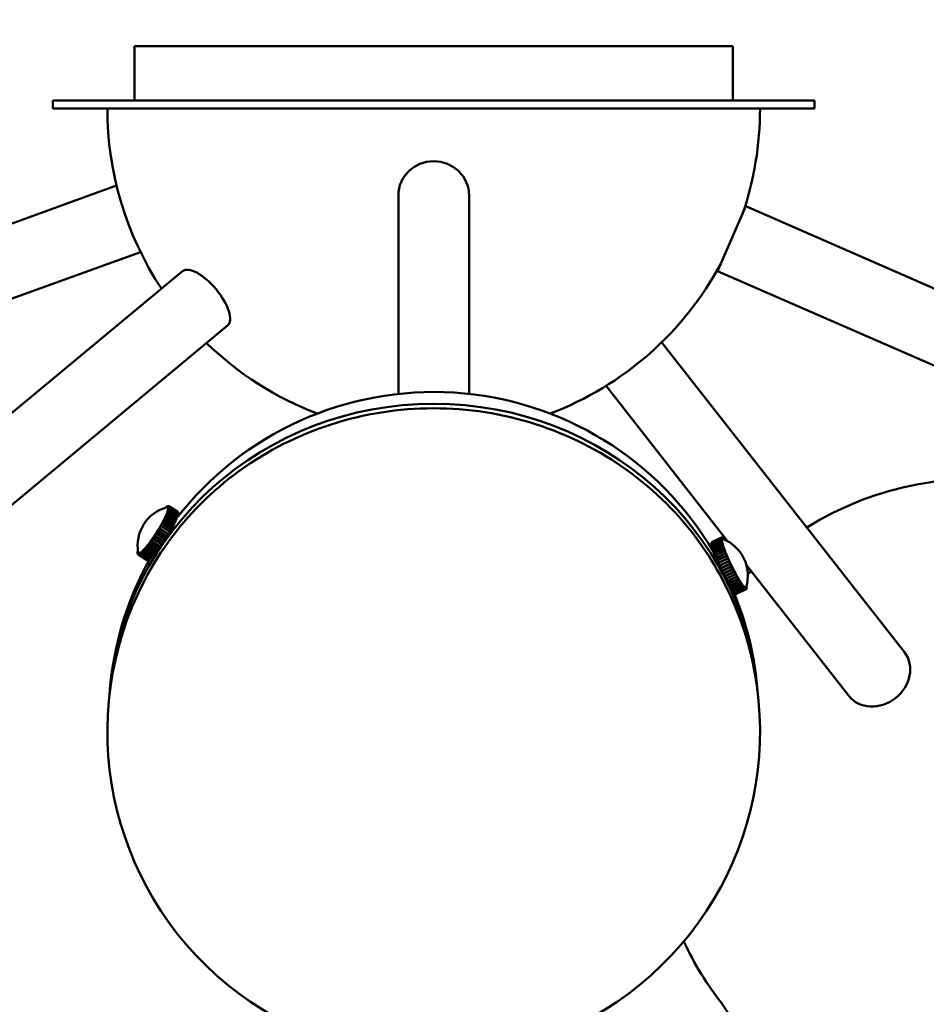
# Model space of a CAD drawing. Header units: millimetres. Extents: x 584 to 3241, y 318 to 2270.
# Tile 4 of 21: x 1032 to 1199, y 425 to 606. Entities that reach past the tile are written whole.
import ezdxf

# ---------------------------------------------------------------- set-up
doc = ezdxf.new("R2010")
doc.units = ezdxf.units.MM
doc.header["$LTSCALE"] = 12
doc.layers.add('Widoczne (ISO)', color=7, linetype='Continuous', lineweight=50)
doc.layers.add('Wymiar (ISO)', color=7, linetype='Continuous', lineweight=18)
doc.styles.add('Tekst notatki (ISO)', font='tahoma.ttf')
doc.dimstyles.new('Domyślne (ISO)', dxfattribs={"dimscale": 12, "dimtxt": 3, "dimasz": 3, "dimexe": 3.175, "dimexo": 0, "dimgap": 0.762, "dimtad": 1, "dimdec": 1, "dimlfac": 0.03937, "dimrnd": 1e-08, "dimzin": 0, "dimdsep": 46, "dimtxsty": 'Tekst notatki (ISO)', "dimblk": 'Filled-1', "dimcen": 0.09, "dimdle": 10, "dimse1": 1, "dimse2": 1, "dimclrd": 256, "dimclre": 256, "dimclrt": 256, "dimadec": 0, "dimazin": 0, "dimtfac": 1, "dimtmove": 0, "dimatfit": 3, "dimfxl": 1, "dimtolj": 1, "dimlwd": 15, "dimlwe": 15, "dimarcsym": 0})

# ---------------------------------------------------------------- blocks, each defined once
blk = doc.blocks.new('Filled-1')
at = {"color": 0}
for p, q in [((0, 0), (-1, 0.25)), ((-1, 0.25), (-1, -0.25)), ((-1, 0), (0, 0)), ((-1, -0.25), (0, 0))]:
    blk.add_line(p, q, dxfattribs=at)
at = {"color": 0, "flags": 128}
blk.add_lwpolyline([(-1, -0.25), (0, 0), (-1, 0.25), (-1, -0.25)], dxfattribs=at)
at = {"color": 0}
blk.add_solid([(-1, -0.25), (0, 0), (-1, 0.25), (-1, -0.25)], dxfattribs=at)
blk = doc.blocks.new('*D6')
at = {"layer": 'Defpoints', "color": 0, "transparency": 16777216}
for p in [(1163.53, 600.92), (1907.85, 600.92), (1593.68, 317.69)]:
    blk.add_point(p, dxfattribs=at)
at = {"layer": 'Wymiar (ISO)', "lineweight": 15, "transparency": 16777216}
blk.add_line((1907.85, 353.69), (1907.85, 564.92), dxfattribs=at)
at = {"layer": 'Wymiar (ISO)', "lineweight": 15, "transparency": 16777216, "xscale": 36, "yscale": 36, "zscale": 36}
for p, rotation in [((1907.85, 600.92), 90), ((1907.85, 317.69), 270)]:
    blk.add_blockref('Filled-1', p, dxfattribs=dict(at, rotation=rotation))
at = {"layer": 'Wymiar (ISO)', "lineweight": 18, "transparency": 16777216, "insert": (1800.32, 372.31), "char_height": 36, "attachment_point": 1, "rotation": 90, "style": 'Tekst notatki (ISO)'}
blk.add_mtext('\\A1;11.2\\P283 mm', dxfattribs=at)
blk = doc.blocks.new('*D7')
at = {"layer": 'Defpoints', "color": 0, "transparency": 16777216}
for p in [(1178.53, 664.57), (1038.53, 589.42), (1178.53, 589.42)]:
    blk.add_point(p, dxfattribs=at)
at = {"layer": 'Wymiar (ISO)', "lineweight": 15, "transparency": 16777216}
blk.add_line((1074.53, 664.57), (1142.53, 664.57), dxfattribs=at)
at = {"layer": 'Wymiar (ISO)', "lineweight": 15, "transparency": 16777216, "xscale": 36, "yscale": 36, "zscale": 36, "rotation": 180}
blk.add_blockref('Filled-1', (1038.53, 664.57), dxfattribs=at)
at = {"layer": 'Wymiar (ISO)', "lineweight": 15, "transparency": 16777216, "xscale": 36, "yscale": 36, "zscale": 36}
blk.add_blockref('Filled-1', (1178.53, 664.57), dxfattribs=at)
at = {"layer": 'Wymiar (ISO)', "lineweight": 18, "transparency": 16777216, "insert": (1036.46, 778.76), "char_height": 36, "attachment_point": 1, "style": 'Tekst notatki (ISO)'}
blk.add_mtext('\\A1;{\\fAIGDT|b0|i0;\\ln}\\fTahoma|b0|i0;5.5\\P14 mm', dxfattribs=at)

msp = doc.modelspace()

# ---------------------------------------------------------------- linework, layer by layer
at = {"layer": 'Widoczne (ISO)'}
for p, q in [((1053.53, 600.92), (1163.53, 600.92)), ((1053.53, 600.92), (1053.53, 590.92)), ((1163.53, 600.92), (1163.53, 590.92)), ((1178.53, 590.92), (1038.53, 590.92)), ((1038.53, 589.42), (1038.53, 590.92)), ((1178.53, 589.42), (1178.53, 590.92)), ((1178.53, 589.42), (1038.53, 589.42)), ((1050.23, 575.28), (693.03, 446.26)), ((1102.03, 573.48), (1102.03, 537)), ((1115.03, 573.48), (1115.03, 537)), ((1165.93, 571.47), (1160.73, 559.55)), ((1165.93, 571.47), (1532.54, 411.47)), ((1054.64, 563.05), (697.45, 434.03)), ((1062.33, 559.55), (995.82, 504.4)), ((1160.73, 559.55), (1527.34, 399.55)), ((1070.63, 549.54), (1004.12, 494.39)), ((1150.44, 546.49), (1195.09, 489.52)), ((1140.21, 538.47), (1162.56, 509.95)), ((1059.17, 516.07), (1059.34, 516.21)), ((1059.28, 516.11), (1059.34, 516.21)), ((1059.29, 516.11), (1059.35, 516.22)), ((1059.34, 516.21), (1059.34, 516.21)), ((1059.35, 516.22), (1059.5, 516.32)), ((1059.39, 516.14), (1059.5, 516.32)), ((1059.4, 516.14), (1059.51, 516.33)), ((1059.48, 516.16), (1059.5, 516.17)), ((1059.5, 516.17), (1059.63, 516.38)), ((1059.5, 516.32), (1059.5, 516.32)), ((1059.5, 516.17), (1059.51, 516.17)), ((1059.51, 516.17), (1059.64, 516.39)), ((1059.51, 516.33), (1059.63, 516.38)), ((1059.51, 516.17), (1059.56, 516.18)), ((1059.51, 516.17), (1059.51, 516.17)), ((1059.56, 516.18), (1059.6, 516.19)), ((1059.6, 516.19), (1059.73, 516.4)), ((1059.6, 516.19), (1059.62, 516.18)), ((1059.61, 516.19), (1059.74, 516.4)), ((1059.61, 516.19), (1059.64, 516.17)), ((1059.62, 516.18), (1059.61, 516.19)), ((1059.63, 516.38), (1059.63, 516.38)), ((1059.64, 516.39), (1059.73, 516.4)), ((1059.64, 516.17), (1059.67, 516.15)), ((1059.65, 516.16), (1059.68, 516.15)), ((1059.65, 515.56), (1059.79, 515.75)), ((1059.65, 515.55), (1059.78, 515.73)), ((1059.67, 515.67), (1059.65, 515.56)), ((1059.67, 516.15), (1059.81, 516.36)), ((1059.67, 516.15), (1059.81, 516.36)), ((1059.67, 516.15), (1059.69, 516.11)), ((1059.67, 516.15), (1059.68, 516.15)), ((1059.7, 515.77), (1059.67, 515.67)), ((1059.69, 516.11), (1059.71, 516.07)), ((1059.7, 515.78), (1059.84, 515.97)), ((1059.7, 515.77), (1059.83, 515.95)), ((1059.71, 515.86), (1059.7, 515.78)), ((1059.7, 515.78), (1059.7, 515.77)), ((1059.78, 515.73), (1059.7, 515.49)), ((1059.71, 516.07), (1059.85, 516.28)), ((1059.71, 516.07), (1059.85, 516.27)), ((1059.71, 516.07), (1059.72, 516.01)), ((1059.71, 516.07), (1059.71, 516.07)), ((1059.72, 515.94), (1059.71, 515.86)), ((1059.72, 515.95), (1059.86, 516.15)), ((1059.72, 515.94), (1059.86, 516.13)), ((1059.72, 516.01), (1059.72, 515.95)), ((1059.72, 515.95), (1059.72, 515.94)), ((1059.73, 516.4), (1059.74, 516.39)), ((1059.74, 516.4), (1059.81, 516.36)), ((1061.45, 514.67), (1059.78, 515.73)), ((1059.83, 515.95), (1059.79, 515.75)), ((1059.79, 515.75), (1061.46, 514.69)), ((1061.48, 515.3), (1059.81, 516.36)), ((1059.81, 516.36), (1059.85, 516.28)), ((1059.81, 516.36), (1061.48, 515.3)), ((1061.5, 514.89), (1059.83, 515.95)), ((1059.86, 516.13), (1059.84, 515.97)), ((1059.84, 515.97), (1061.51, 514.91)), ((1059.85, 516.28), (1061.52, 515.22)), ((1061.52, 515.21), (1059.85, 516.27)), ((1059.85, 516.27), (1059.86, 516.15)), ((1059.86, 516.15), (1061.53, 515.09)), ((1061.53, 515.07), (1059.86, 516.13)), ((1059.07, 514.05), (1058.87, 513.66)), ((1058.97, 513.95), (1058.87, 513.76)), ((1058.97, 513.95), (1059.07, 514.05)), ((1059.07, 514.15), (1058.98, 513.97)), ((1058.98, 513.97), (1059.08, 514.08)), ((1058.98, 513.97), (1058.98, 513.97)), ((1059.16, 514.33), (1059.07, 514.15)), ((1060.74, 512.99), (1059.07, 514.05)), ((1059.26, 514.44), (1059.08, 514.08)), ((1059.08, 514.08), (1060.75, 513.02)), ((1059.24, 514.52), (1059.16, 514.35)), ((1059.16, 514.35), (1059.28, 514.48)), ((1059.16, 514.33), (1059.26, 514.44)), ((1059.16, 514.35), (1059.17, 514.35)), ((1059.32, 514.69), (1059.24, 514.52)), ((1060.93, 513.38), (1059.26, 514.44)), ((1059.43, 514.82), (1059.28, 514.48)), ((1059.28, 514.48), (1060.95, 513.42)), ((1059.32, 514.69), (1059.43, 514.82)), ((1059.39, 514.86), (1059.33, 514.7)), ((1059.33, 514.7), (1059.45, 514.85)), ((1059.33, 514.7), (1059.33, 514.7)), ((1059.46, 515.01), (1059.39, 514.86)), ((1061.1, 513.76), (1059.43, 514.82)), ((1059.58, 515.16), (1059.45, 514.85)), ((1059.45, 514.85), (1061.12, 513.79)), ((1059.46, 515.03), (1059.59, 515.19)), ((1059.46, 515.01), (1059.58, 515.16)), ((1059.51, 515.16), (1059.46, 515.03)), ((1059.46, 515.03), (1059.47, 515.02)), ((1059.57, 515.3), (1059.51, 515.16)), ((1059.57, 515.31), (1059.7, 515.49)), ((1059.57, 515.3), (1059.69, 515.46)), ((1059.61, 515.43), (1059.57, 515.31)), ((1059.57, 515.31), (1059.57, 515.31)), ((1061.25, 514.1), (1059.58, 515.16)), ((1059.69, 515.46), (1059.59, 515.19)), ((1059.59, 515.19), (1061.26, 514.13)), ((1059.65, 515.55), (1059.61, 515.43)), ((1059.65, 515.56), (1059.65, 515.56)), ((1061.36, 514.4), (1059.69, 515.46)), ((1059.7, 515.49), (1061.37, 514.43)), ((1061.12, 513.79), (1061.25, 514.1)), ((1061.24, 514.1), (1061.26, 514.13)), ((1061.26, 514.13), (1061.36, 514.4)), ((1061.36, 514.41), (1061.37, 514.43)), ((1061.37, 514.43), (1061.45, 514.67)), ((1061.44, 514.67), (1061.46, 514.69)), ((1061.46, 514.69), (1061.5, 514.89)), ((1061.47, 515.3), (1061.48, 515.3)), ((1061.52, 515.22), (1061.48, 515.3)), ((1061.5, 514.9), (1061.51, 514.91)), ((1061.51, 515.21), (1061.52, 515.22)), ((1061.51, 514.91), (1061.53, 515.07)), ((1061.53, 515.09), (1061.52, 515.21)), ((1061.52, 515.08), (1061.53, 515.09)), ((1057.9, 512.05), (1057.77, 511.84)), ((1058.07, 512.27), (1057.82, 511.84)), ((1058.03, 512.26), (1057.9, 512.05)), ((1058.03, 512.26), (1058.07, 512.27)), ((1058.16, 512.49), (1058.04, 512.28)), ((1058.04, 512.28), (1058.1, 512.31)), ((1058.04, 512.28), (1058.07, 512.26)), ((1059.74, 511.21), (1058.07, 512.27)), ((1058.35, 512.73), (1058.1, 512.31)), ((1058.1, 512.31), (1059.77, 511.25)), ((1058.29, 512.7), (1058.16, 512.49)), ((1058.29, 512.7), (1058.35, 512.73)), ((1058.42, 512.93), (1058.3, 512.72)), ((1058.3, 512.72), (1058.37, 512.77)), ((1058.3, 512.72), (1058.31, 512.71)), ((1060.02, 511.67), (1058.35, 512.73)), ((1058.61, 513.18), (1058.37, 512.77)), ((1058.37, 512.77), (1060.04, 511.71)), ((1058.53, 513.13), (1058.42, 512.93)), ((1058.53, 513.13), (1058.61, 513.18)), ((1058.65, 513.35), (1058.54, 513.15)), ((1058.54, 513.15), (1058.63, 513.22)), ((1058.54, 513.15), (1058.55, 513.15)), ((1060.28, 512.12), (1058.61, 513.18)), ((1058.85, 513.62), (1058.63, 513.22)), ((1058.63, 513.22), (1060.3, 512.16)), ((1058.76, 513.55), (1058.65, 513.35)), ((1058.76, 513.55), (1058.85, 513.62)), ((1058.87, 513.76), (1058.77, 513.57)), ((1058.77, 513.57), (1058.87, 513.66)), ((1058.77, 513.57), (1058.78, 513.57)), ((1060.52, 512.56), (1058.85, 513.62)), ((1058.87, 513.66), (1060.54, 512.6)), ((1060.04, 511.71), (1060.28, 512.12)), ((1060.26, 512.13), (1060.3, 512.16)), ((1060.3, 512.16), (1060.52, 512.56)), ((1060.5, 512.57), (1060.54, 512.6)), ((1060.54, 512.6), (1060.74, 512.99)), ((1060.72, 512.99), (1060.75, 513.02)), ((1060.75, 513.02), (1060.93, 513.38)), ((1060.92, 513.39), (1060.95, 513.42)), ((1060.95, 513.42), (1061.1, 513.76)), ((1061.1, 513.76), (1061.12, 513.79)), ((1056.89, 510.43), (1056.62, 510.04)), ((1056.77, 510.32), (1056.63, 510.12)), ((1056.9, 510.51), (1056.77, 510.32)), ((1056.9, 510.51), (1056.89, 510.43)), ((1058.56, 509.37), (1056.89, 510.43)), ((1056.92, 510.5), (1056.9, 510.51)), ((1057.19, 510.88), (1056.92, 510.47)), ((1057.05, 510.73), (1056.92, 510.53)), ((1056.92, 510.53), (1056.92, 510.47)), ((1056.92, 510.47), (1058.59, 509.41)), ((1057.19, 510.94), (1057.05, 510.73)), ((1058.86, 509.88), (1057.19, 510.94)), ((1057.19, 510.94), (1057.19, 510.88)), ((1058.86, 509.82), (1057.19, 510.88)), ((1057.34, 511.17), (1057.2, 510.96)), ((1057.2, 510.96), (1057.22, 510.92)), ((1057.49, 511.33), (1057.22, 510.92)), ((1057.22, 510.92), (1058.89, 509.86)), ((1057.48, 511.37), (1057.34, 511.17)), ((1059.15, 510.31), (1057.48, 511.37)), ((1057.48, 511.37), (1057.49, 511.33)), ((1057.62, 511.61), (1057.49, 511.39)), ((1057.49, 511.39), (1059.16, 510.33)), ((1057.49, 511.39), (1057.52, 511.38)), ((1059.16, 510.27), (1057.49, 511.33)), ((1057.79, 511.8), (1057.52, 511.38)), ((1057.52, 511.38), (1059.19, 510.32)), ((1057.76, 511.82), (1057.62, 511.61)), ((1057.76, 511.82), (1057.79, 511.8)), ((1057.77, 511.84), (1059.44, 510.78)), ((1057.77, 511.84), (1057.82, 511.84)), ((1059.46, 510.74), (1057.79, 511.8)), ((1057.82, 511.84), (1059.49, 510.78)), ((1058.89, 509.86), (1059.16, 510.27)), ((1059.15, 510.31), (1059.16, 510.27)), ((1059.16, 510.33), (1059.19, 510.32)), ((1059.19, 510.32), (1059.46, 510.74)), ((1059.44, 510.78), (1059.49, 510.78)), ((1059.49, 510.78), (1059.74, 511.21)), ((1059.72, 511.22), (1059.77, 511.25)), ((1059.77, 511.25), (1060.02, 511.67)), ((1060, 511.68), (1060.04, 511.71)), ((1159.59, 509.5), (1161.38, 510.36)), ((1161.38, 510.35), (1159.59, 509.49)), ((1159.6, 509.64), (1161.39, 510.5)), ((1161.39, 510.49), (1159.6, 509.63)), ((1159.63, 509.72), (1161.42, 510.58)), ((1161.42, 510.58), (1159.63, 509.71)), ((1161.47, 510.61), (1159.68, 509.75)), ((1161.38, 510.36), (1161.39, 510.49)), ((1161.49, 510.15), (1161.38, 510.36)), ((1161.49, 510.14), (1161.38, 510.35)), ((1161.4, 510.18), (1161.38, 510.35)), ((1161.39, 510.5), (1161.42, 510.58)), ((1161.5, 510.28), (1161.39, 510.5)), ((1161.5, 510.27), (1161.39, 510.49)), ((1161.42, 510.58), (1161.47, 510.61)), ((1161.53, 510.36), (1161.42, 510.58)), ((1161.53, 510.36), (1161.42, 510.58)), ((1161.47, 510.61), (1161.48, 510.61)), ((1161.58, 510.39), (1161.47, 510.61)), ((1161.58, 510.39), (1161.48, 510.61)), ((1161.48, 510.61), (1161.55, 510.6)), ((1161.49, 510.15), (1161.5, 510.21)), ((1161.5, 510.28), (1161.51, 510.32)), ((1161.5, 510.28), (1161.5, 510.28)), ((1161.5, 510.21), (1161.5, 510.27)), ((1161.51, 510.32), (1161.53, 510.36)), ((1161.53, 510.36), (1161.56, 510.37)), ((1161.53, 510.36), (1161.53, 510.36)), ((1161.66, 510.37), (1161.55, 510.6)), ((1161.66, 510.37), (1161.56, 510.59)), ((1161.56, 510.59), (1161.56, 510.59)), ((1161.56, 510.59), (1161.66, 510.53)), ((1161.56, 510.37), (1161.58, 510.39)), ((1161.56, 510.38), (1161.56, 510.38)), ((1161.57, 510.38), (1161.58, 510.39)), ((1161.58, 510.39), (1161.62, 510.38)), ((1161.62, 510.38), (1161.66, 510.37)), ((1161.66, 510.37), (1161.65, 510.37)), ((1161.75, 510.33), (1161.66, 510.53)), ((1161.66, 510.52), (1161.67, 510.52)), ((1161.66, 510.37), (1161.68, 510.36)), ((1161.66, 510.37), (1161.66, 510.37)), ((1161.75, 510.33), (1161.67, 510.52)), ((1161.67, 510.52), (1161.78, 510.41)), ((1161.83, 510.3), (1161.78, 510.41)), ((1161.79, 510.4), (1161.8, 510.4)), ((1161.84, 510.3), (1161.8, 510.4)), ((1161.8, 510.4), (1161.92, 510.26)), ((1055.3, 508.44), (1055.19, 508.33)), ((1055.3, 508.44), (1055.21, 508.25)), ((1055.46, 508.54), (1055.23, 508.28)), ((1055.31, 508.45), (1055.23, 508.28)), ((1055.3, 508.43), (1055.3, 508.44)), ((1055.42, 508.58), (1055.31, 508.45)), ((1055.53, 508.71), (1055.42, 508.58)), ((1055.53, 508.71), (1055.46, 508.54)), ((1057.13, 507.48), (1055.46, 508.54)), ((1055.72, 508.86), (1055.48, 508.56)), ((1055.55, 508.72), (1055.48, 508.56)), ((1055.48, 508.56), (1057.15, 507.5)), ((1055.54, 508.7), (1055.53, 508.71)), ((1055.67, 508.86), (1055.55, 508.72)), ((1055.79, 509.01), (1055.67, 508.86)), ((1055.79, 509.01), (1055.72, 508.86)), ((1057.39, 507.8), (1055.72, 508.86)), ((1056, 509.21), (1055.75, 508.89)), ((1055.8, 509.02), (1055.75, 508.89)), ((1055.75, 508.89), (1057.42, 507.83)), ((1055.79, 509.01), (1055.79, 509.01)), ((1055.93, 509.19), (1055.8, 509.02)), ((1056.05, 509.35), (1055.93, 509.19)), ((1056.05, 509.35), (1056, 509.21)), ((1057.67, 508.15), (1056, 509.21)), ((1056.29, 509.59), (1056.03, 509.24)), ((1056.07, 509.36), (1056.03, 509.24)), ((1056.03, 509.24), (1057.7, 508.18)), ((1056.06, 509.34), (1056.05, 509.35)), ((1056.2, 509.54), (1056.07, 509.36)), ((1056.33, 509.71), (1056.2, 509.54)), ((1056.33, 509.71), (1056.29, 509.59)), ((1057.96, 508.53), (1056.29, 509.59)), ((1056.59, 510), (1056.32, 509.63)), ((1056.34, 509.73), (1056.32, 509.63)), ((1056.32, 509.63), (1057.99, 508.57)), ((1056.34, 509.71), (1056.33, 509.71)), ((1056.48, 509.92), (1056.34, 509.73)), ((1056.61, 510.1), (1056.48, 509.92)), ((1056.61, 510.1), (1056.59, 510)), ((1058.26, 508.94), (1056.59, 510)), ((1056.62, 510.1), (1056.61, 510.1)), ((1056.63, 510.12), (1056.62, 510.04)), ((1056.62, 510.04), (1058.29, 508.98)), ((1057.7, 508.18), (1057.96, 508.53)), ((1057.98, 508.58), (1057.96, 508.53)), ((1057.99, 508.57), (1058.26, 508.94)), ((1058.27, 508.99), (1058.26, 508.94)), ((1058.29, 508.98), (1058.56, 509.37)), ((1058.57, 509.42), (1058.56, 509.37)), ((1058.59, 509.41), (1058.86, 509.82)), ((1058.86, 509.88), (1058.86, 509.82)), ((1159.6, 509.63), (1159.59, 509.5)), ((1159.6, 509.49), (1159.59, 509.5)), ((1159.59, 509.49), (1159.61, 509.32)), ((1159.63, 509.71), (1159.6, 509.64)), ((1159.6, 509.63), (1159.6, 509.64)), ((1159.61, 509.32), (1161.4, 510.18)), ((1159.62, 509.3), (1159.61, 509.32)), ((1161.4, 510.16), (1159.62, 509.3)), ((1159.62, 509.3), (1159.66, 509.09)), ((1159.68, 509.75), (1159.63, 509.72)), ((1159.63, 509.72), (1159.63, 509.72)), ((1159.66, 509.09), (1161.45, 509.95)), ((1161.45, 509.93), (1159.66, 509.06)), ((1159.67, 509.07), (1159.66, 509.09)), ((1159.66, 509.06), (1159.73, 508.81)), ((1159.73, 508.81), (1161.52, 509.68)), ((1159.74, 508.79), (1159.73, 508.81)), ((1161.52, 509.65), (1159.74, 508.78)), ((1159.74, 508.78), (1159.82, 508.5)), ((1159.82, 508.5), (1161.61, 509.36)), ((1159.84, 508.47), (1159.82, 508.5)), ((1161.62, 509.33), (1159.83, 508.46)), ((1159.83, 508.46), (1159.94, 508.14)), ((1159.94, 508.14), (1161.73, 509)), ((1161.74, 508.97), (1159.95, 508.11)), ((1160.08, 507.75), (1161.87, 508.61)), ((1161.88, 508.58), (1160.09, 507.71)), ((1161.51, 509.97), (1161.4, 510.18)), ((1161.51, 509.96), (1161.4, 510.16)), ((1161.45, 509.95), (1161.4, 510.16)), ((1161.56, 509.75), (1161.45, 509.95)), ((1161.56, 509.74), (1161.45, 509.93)), ((1161.52, 509.68), (1161.45, 509.93)), ((1161.49, 510.15), (1161.49, 510.15)), ((1161.5, 510.06), (1161.49, 510.14)), ((1161.51, 509.97), (1161.5, 510.06)), ((1161.51, 509.97), (1161.51, 509.97)), ((1161.54, 509.86), (1161.51, 509.96)), ((1161.62, 509.49), (1161.52, 509.68)), ((1161.63, 509.48), (1161.52, 509.65)), ((1161.61, 509.36), (1161.52, 509.65)), ((1161.56, 509.75), (1161.54, 509.86)), ((1161.55, 509.75), (1161.56, 509.75)), ((1161.59, 509.61), (1161.56, 509.74)), ((1161.62, 509.49), (1161.59, 509.61)), ((1161.71, 509.19), (1161.61, 509.36)), ((1161.62, 509.49), (1161.62, 509.49)), ((1161.72, 509.17), (1161.62, 509.33)), ((1161.73, 509), (1161.62, 509.33)), ((1161.67, 509.33), (1161.63, 509.48)), ((1161.71, 509.19), (1161.67, 509.33)), ((1161.71, 509.18), (1161.71, 509.19)), ((1161.77, 509.01), (1161.72, 509.17)), ((1161.83, 508.85), (1161.73, 509)), ((1161.83, 508.83), (1161.74, 508.97)), ((1161.87, 508.61), (1161.74, 508.97)), ((1161.83, 508.85), (1161.77, 509.01)), ((1161.82, 508.85), (1161.83, 508.85)), ((1161.9, 508.65), (1161.83, 508.83)), ((1161.96, 508.48), (1161.87, 508.61)), ((1161.97, 508.46), (1161.88, 508.58)), ((1162.03, 508.2), (1161.88, 508.58)), ((1161.96, 508.48), (1161.9, 508.65)), ((1161.96, 508.47), (1161.96, 508.48)), ((1162.04, 508.27), (1161.97, 508.46)), ((1054.21, 507.93), (1054.08, 507.75)), ((1054.21, 507.93), (1054.08, 507.74)), ((1054.08, 507.75), (1054.1, 507.91)), ((1054.08, 507.75), (1054.08, 507.75)), ((1054.09, 507.62), (1054.08, 507.74)), ((1054.22, 507.82), (1054.09, 507.62)), ((1054.22, 507.81), (1054.09, 507.61)), ((1054.09, 507.61), (1054.09, 507.62)), ((1054.12, 507.53), (1054.09, 507.61)), ((1054.1, 507.93), (1054.15, 508.13)), ((1054.19, 508.05), (1054.1, 507.93)), ((1054.19, 508.04), (1054.1, 507.91)), ((1054.11, 507.93), (1054.1, 507.93)), ((1054.26, 507.74), (1054.12, 507.53)), ((1054.13, 507.52), (1054.12, 507.53)), ((1054.26, 507.73), (1054.13, 507.52)), ((1054.13, 507.52), (1055.8, 506.46)), ((1054.2, 507.49), (1054.13, 507.52)), ((1054.17, 508.16), (1054.15, 508.13)), ((1054.16, 508.16), (1054.17, 508.19)), ((1054.17, 508.17), (1054.16, 508.16)), ((1054.16, 508.15), (1054.16, 508.16)), ((1054.33, 507.7), (1054.2, 507.49)), ((1054.33, 507.7), (1054.2, 507.49)), ((1054.3, 507.5), (1054.2, 507.49)), ((1055.87, 506.43), (1054.2, 507.49)), ((1054.2, 507.49), (1055.87, 506.43)), ((1054.22, 507.82), (1054.22, 507.85)), ((1054.23, 507.81), (1054.22, 507.82)), ((1054.22, 507.81), (1054.23, 507.81)), ((1054.24, 507.77), (1054.22, 507.81)), ((1054.26, 507.74), (1054.24, 507.77)), ((1054.27, 507.73), (1054.26, 507.74)), ((1054.3, 507.72), (1054.26, 507.73)), ((1054.29, 507.72), (1054.29, 507.72)), ((1054.33, 507.7), (1054.3, 507.72)), ((1054.43, 507.71), (1054.3, 507.5)), ((1055.97, 506.44), (1054.3, 507.5)), ((1054.43, 507.71), (1054.31, 507.5)), ((1054.43, 507.56), (1054.31, 507.5)), ((1054.31, 507.5), (1055.98, 506.44)), ((1054.33, 507.7), (1054.33, 507.7)), ((1054.38, 507.7), (1054.33, 507.7)), ((1054.43, 507.71), (1054.38, 507.7)), ((1054.55, 507.77), (1054.43, 507.56)), ((1054.49, 507.74), (1054.43, 507.71)), ((1054.43, 507.71), (1054.43, 507.71)), ((1056.1, 506.5), (1054.43, 507.56)), ((1054.56, 507.77), (1054.44, 507.56)), ((1054.59, 507.66), (1054.44, 507.56)), ((1054.44, 507.56), (1056.11, 506.5)), ((1054.55, 507.77), (1054.49, 507.74)), ((1054.55, 507.76), (1054.55, 507.77)), ((1054.63, 507.82), (1054.56, 507.77)), ((1054.7, 507.87), (1054.59, 507.66)), ((1056.26, 506.6), (1054.59, 507.66)), ((1054.71, 507.87), (1054.6, 507.67)), ((1054.77, 507.82), (1054.6, 507.67)), ((1054.6, 507.67), (1056.27, 506.61)), ((1054.7, 507.87), (1054.63, 507.82)), ((1054.71, 507.87), (1054.7, 507.87)), ((1054.79, 507.94), (1054.71, 507.87)), ((1054.88, 508.02), (1054.77, 507.82)), ((1056.44, 506.75), (1054.77, 507.82)), ((1054.88, 508.02), (1054.79, 507.94)), ((1054.89, 508.02), (1054.79, 507.83)), ((1054.98, 508.01), (1054.79, 507.83)), ((1054.79, 507.83), (1056.46, 506.77)), ((1054.88, 508.01), (1054.88, 508.02)), ((1054.98, 508.11), (1054.89, 508.02)), ((1055.08, 508.2), (1054.98, 508.11)), ((1055.08, 508.2), (1054.98, 508.01)), ((1056.65, 506.95), (1054.98, 508.01)), ((1055.21, 508.25), (1055, 508.03)), ((1055.09, 508.21), (1055, 508.03)), ((1055, 508.03), (1056.67, 506.97)), ((1055.08, 508.2), (1055.08, 508.2)), ((1055.19, 508.33), (1055.09, 508.21)), ((1056.88, 507.19), (1055.21, 508.25)), ((1055.23, 508.28), (1056.9, 507.22)), ((1056.11, 506.5), (1056.26, 506.6)), ((1056.26, 506.62), (1056.26, 506.6)), ((1056.27, 506.61), (1056.44, 506.75)), ((1056.45, 506.78), (1056.44, 506.75)), ((1056.46, 506.77), (1056.65, 506.95)), ((1056.66, 506.98), (1056.65, 506.95)), ((1056.67, 506.97), (1056.88, 507.19)), ((1056.89, 507.22), (1056.88, 507.19)), ((1056.9, 507.22), (1057.13, 507.48)), ((1057.14, 507.51), (1057.13, 507.48)), ((1057.15, 507.5), (1057.39, 507.8)), ((1057.41, 507.83), (1057.39, 507.8)), ((1057.42, 507.83), (1057.67, 508.15)), ((1057.69, 508.19), (1057.67, 508.15)), ((1159.96, 508.11), (1159.94, 508.14)), ((1159.95, 508.11), (1160.08, 507.75)), ((1160.1, 507.72), (1160.08, 507.75)), ((1160.09, 507.71), (1160.24, 507.33)), ((1160.24, 507.33), (1162.03, 508.2)), ((1160.26, 507.3), (1160.24, 507.33)), ((1162.04, 508.16), (1160.26, 507.29)), ((1160.26, 507.29), (1160.42, 506.89)), ((1160.42, 506.89), (1162.21, 507.75)), ((1160.45, 506.85), (1160.42, 506.89)), ((1162.22, 507.71), (1160.44, 506.84)), ((1160.44, 506.84), (1160.61, 506.42)), ((1160.61, 506.42), (1162.4, 507.28)), ((1162.42, 507.24), (1160.63, 506.38)), ((1160.82, 505.94), (1162.61, 506.8)), ((1162.63, 506.76), (1160.84, 505.9)), ((1162.11, 508.08), (1162.03, 508.2)), ((1162.11, 508.08), (1162.04, 508.27)), ((1162.12, 508.06), (1162.04, 508.16)), ((1162.21, 507.75), (1162.04, 508.16)), ((1162.11, 508.07), (1162.11, 508.08)), ((1162.2, 507.85), (1162.12, 508.06)), ((1162.28, 507.65), (1162.2, 507.85)), ((1162.28, 507.65), (1162.21, 507.75)), ((1162.29, 507.63), (1162.22, 507.71)), ((1162.4, 507.28), (1162.22, 507.71)), ((1162.28, 507.65), (1162.28, 507.65)), ((1162.38, 507.42), (1162.29, 507.63)), ((1162.47, 507.21), (1162.38, 507.42)), ((1162.47, 507.21), (1162.4, 507.28)), ((1162.48, 507.19), (1162.42, 507.24)), ((1162.61, 506.8), (1162.42, 507.24)), ((1162.46, 507.2), (1162.47, 507.21)), ((1162.57, 506.97), (1162.48, 507.19)), ((1162.67, 506.75), (1162.57, 506.97)), ((1162.67, 506.75), (1162.61, 506.8)), ((1162.68, 506.73), (1162.63, 506.76)), ((1162.83, 506.31), (1162.63, 506.76)), ((1162.66, 506.74), (1162.67, 506.75)), ((1162.78, 506.5), (1162.68, 506.73)), ((1055.8, 506.46), (1055.87, 506.43)), ((1055.87, 506.43), (1055.97, 506.44)), ((1055.87, 506.43), (1055.87, 506.43)), ((1055.97, 506.44), (1055.97, 506.44)), ((1055.98, 506.44), (1056.1, 506.5)), ((1056.1, 506.51), (1056.1, 506.5)), ((1160.65, 506.38), (1160.61, 506.42)), ((1160.63, 506.38), (1160.82, 505.94)), ((1160.86, 505.9), (1160.82, 505.94)), ((1160.84, 505.9), (1161.05, 505.45)), ((1161.05, 505.45), (1162.83, 506.31)), ((1161.09, 505.42), (1161.05, 505.45)), ((1162.86, 506.27), (1161.07, 505.4)), ((1161.07, 505.4), (1161.28, 504.95)), ((1161.09, 505.42), (1162.88, 506.28)), ((1161.28, 504.95), (1163.07, 505.82)), ((1161.32, 504.95), (1161.28, 504.95)), ((1163.09, 505.77), (1161.3, 504.91)), ((1161.33, 504.92), (1161.3, 504.91)), ((1161.3, 504.91), (1161.52, 504.46)), ((1161.32, 504.95), (1163.1, 505.81)), ((1163.11, 505.79), (1161.33, 504.92)), ((1161.52, 504.46), (1163.31, 505.32)), ((1163.33, 505.28), (1161.54, 504.41)), ((1163.34, 505.32), (1161.56, 504.45)), ((1161.76, 503.97), (1163.55, 504.83)), ((1163.57, 504.79), (1161.79, 503.93)), ((1162.88, 506.28), (1162.78, 506.5)), ((1162.88, 506.28), (1162.83, 506.31)), ((1162.89, 506.26), (1162.86, 506.27)), ((1163.07, 505.82), (1162.86, 506.27)), ((1163, 506.03), (1162.89, 506.26)), ((1163.1, 505.81), (1163, 506.03)), ((1163.1, 505.81), (1163.07, 505.82)), ((1163.11, 505.79), (1163.09, 505.77)), ((1163.31, 505.32), (1163.09, 505.77)), ((1163.22, 505.56), (1163.11, 505.79)), ((1163.33, 505.34), (1163.22, 505.56)), ((1163.33, 505.34), (1163.31, 505.32)), ((1163.34, 505.32), (1163.33, 505.28)), ((1163.55, 504.83), (1163.33, 505.28)), ((1163.45, 505.09), (1163.34, 505.32)), ((1163.57, 504.87), (1163.45, 505.09)), ((1163.57, 504.87), (1163.55, 504.83)), ((1163.58, 504.85), (1163.55, 504.84)), ((1163.58, 504.85), (1163.57, 504.79)), ((1163.8, 504.36), (1163.57, 504.79)), ((1163.69, 504.63), (1163.58, 504.85)), ((1166.04, 505.51), (1184.85, 481.5)), ((1161.56, 504.45), (1161.54, 504.41)), ((1161.54, 504.41), (1161.76, 503.97)), ((1161.79, 503.98), (1161.79, 503.93)), ((1161.79, 503.93), (1162.01, 503.49)), ((1162.01, 503.49), (1163.8, 504.36)), ((1163.82, 504.31), (1162.03, 503.45)), ((1162.03, 503.5), (1162.03, 503.45)), ((1162.03, 503.45), (1162.26, 503.03)), ((1162.26, 503.03), (1164.04, 503.89)), ((1162.27, 503.04), (1162.28, 502.99)), ((1164.07, 503.85), (1162.28, 502.99)), ((1162.28, 502.99), (1162.5, 502.59)), ((1162.5, 502.59), (1164.29, 503.46)), ((1164.31, 503.42), (1162.52, 502.55)), ((1162.73, 502.18), (1164.52, 503.04)), ((1164.54, 503.01), (1162.76, 502.14)), ((1163.8, 504.42), (1163.69, 504.63)), ((1163.8, 504.42), (1163.8, 504.36)), ((1163.81, 504.4), (1163.8, 504.39)), ((1163.81, 504.4), (1163.82, 504.31)), ((1163.92, 504.19), (1163.81, 504.4)), ((1164.04, 503.89), (1163.82, 504.31)), ((1164.03, 503.98), (1163.92, 504.19)), ((1164.03, 503.98), (1164.04, 503.89)), ((1164.05, 503.96), (1164.04, 503.96)), ((1164.05, 503.96), (1164.07, 503.85)), ((1164.16, 503.76), (1164.05, 503.96)), ((1164.29, 503.46), (1164.07, 503.85)), ((1164.27, 503.56), (1164.16, 503.76)), ((1164.27, 503.56), (1164.29, 503.46)), ((1164.28, 503.54), (1164.27, 503.54)), ((1164.28, 503.54), (1164.31, 503.42)), ((1164.38, 503.36), (1164.28, 503.54)), ((1164.52, 503.04), (1164.31, 503.42)), ((1164.49, 503.17), (1164.38, 503.36)), ((1164.49, 503.17), (1164.52, 503.04)), ((1164.5, 503.15), (1164.5, 503.15)), ((1164.5, 503.15), (1164.54, 503.01)), ((1164.6, 502.98), (1164.5, 503.15)), ((1164.75, 502.66), (1164.54, 503.01)), ((1164.71, 502.81), (1164.6, 502.98)), ((1162.51, 502.6), (1162.52, 502.55)), ((1162.52, 502.55), (1162.73, 502.18)), ((1162.74, 502.18), (1162.76, 502.14)), ((1162.76, 502.14), (1162.96, 501.8)), ((1162.96, 501.8), (1164.75, 502.66)), ((1162.97, 501.8), (1162.98, 501.76)), ((1164.77, 502.63), (1162.98, 501.76)), ((1162.98, 501.76), (1163.18, 501.45)), ((1163.18, 501.45), (1164.97, 502.31)), ((1163.19, 501.45), (1163.2, 501.42)), ((1164.99, 502.28), (1163.2, 501.42)), ((1163.2, 501.42), (1163.38, 501.14)), ((1163.38, 501.14), (1165.17, 502.01)), ((1165.19, 501.98), (1163.4, 501.12)), ((1163.57, 500.88), (1165.36, 501.74)), ((1165.37, 501.72), (1163.59, 500.86)), ((1163.74, 500.66), (1165.53, 501.52)), ((1165.54, 501.5), (1163.75, 500.64)), ((1163.89, 500.49), (1165.68, 501.35)), ((1165.69, 501.34), (1163.9, 500.47)), ((1164.02, 500.36), (1165.81, 501.23)), ((1165.82, 501.22), (1164.03, 500.35)), ((1164.71, 502.81), (1164.75, 502.66)), ((1164.72, 502.79), (1164.71, 502.79)), ((1164.72, 502.79), (1164.77, 502.63)), ((1164.82, 502.63), (1164.72, 502.79)), ((1164.97, 502.31), (1164.77, 502.63)), ((1164.91, 502.48), (1164.82, 502.63)), ((1164.91, 502.48), (1164.97, 502.31)), ((1164.92, 502.46), (1164.92, 502.46)), ((1164.92, 502.46), (1164.99, 502.28)), ((1165.01, 502.32), (1164.92, 502.46)), ((1165.17, 502.01), (1164.99, 502.28)), ((1165.11, 502.18), (1165.01, 502.32)), ((1165.11, 502.18), (1165.17, 502.01)), ((1165.11, 502.17), (1165.11, 502.17)), ((1165.11, 502.17), (1165.19, 501.98)), ((1165.2, 502.05), (1165.11, 502.17)), ((1165.36, 501.74), (1165.19, 501.98)), ((1165.28, 501.93), (1165.2, 502.05)), ((1165.28, 501.93), (1165.36, 501.74)), ((1165.29, 501.92), (1165.29, 501.92)), ((1165.29, 501.92), (1165.37, 501.72)), ((1165.37, 501.82), (1165.29, 501.92)), ((1165.45, 501.72), (1165.37, 501.82)), ((1165.53, 501.52), (1165.37, 501.72)), ((1165.45, 501.72), (1165.45, 501.71)), ((1165.45, 501.72), (1165.54, 501.5)), ((1165.52, 501.64), (1165.45, 501.72)), ((1165.45, 501.72), (1165.53, 501.52)), ((1165.59, 501.56), (1165.52, 501.64)), ((1165.68, 501.35), (1165.54, 501.5)), ((1165.59, 501.56), (1165.68, 501.35)), ((1165.59, 501.55), (1165.59, 501.55)), ((1165.59, 501.55), (1165.69, 501.34)), ((1165.65, 501.5), (1165.59, 501.55)), ((1165.71, 501.45), (1165.65, 501.5)), ((1165.81, 501.23), (1165.69, 501.34)), ((1165.71, 501.45), (1165.81, 501.23)), ((1165.72, 501.44), (1165.71, 501.44)), ((1165.72, 501.44), (1165.82, 501.22)), ((1165.76, 501.41), (1165.72, 501.44)), ((1165.81, 501.38), (1165.76, 501.41)), ((1165.81, 501.38), (1165.91, 501.15)), ((1165.82, 501.38), (1165.81, 501.37)), ((1165.82, 501.38), (1165.92, 501.15)), ((1165.85, 501.37), (1165.82, 501.38)), ((1165.91, 501.15), (1165.82, 501.22)), ((1165.89, 501.36), (1165.85, 501.37)), ((1165.92, 501.38), (1165.89, 501.36)), ((1165.91, 501.37), (1165.89, 501.36)), ((1165.89, 501.36), (1166, 501.13)), ((1165.89, 501.36), (1165.89, 501.36)), ((1165.89, 501.36), (1166, 501.14)), ((1165.94, 501.39), (1165.92, 501.38)), ((1165.93, 501.38), (1165.94, 501.39)), ((1165.95, 501.39), (1165.93, 501.39)), ((1165.94, 501.39), (1166.05, 501.17)), ((1165.96, 501.43), (1165.95, 501.39)), ((1165.95, 501.39), (1166.06, 501.17)), ((1165.97, 501.47), (1165.96, 501.43)), ((1165.97, 501.48), (1165.97, 501.48)), ((1165.97, 501.48), (1166.09, 501.26)), ((1165.97, 501.48), (1165.97, 501.48)), ((1165.97, 501.47), (1165.97, 501.47)), ((1165.97, 501.47), (1166.08, 501.25)), ((1166, 501.57), (1166.09, 501.4)), ((1166, 501.56), (1166.09, 501.38)), ((1166.05, 501.17), (1166, 501.14)), ((1166.03, 501.66), (1166.07, 501.59)), ((1166.03, 501.65), (1166.07, 501.57)), ((1166.04, 501.72), (1166.07, 501.59)), ((1166.06, 501.17), (1166.05, 501.17)), ((1166.07, 501.59), (1166.06, 501.58)), ((1166.08, 501.25), (1166.06, 501.17)), ((1166.07, 501.57), (1166.09, 501.4)), ((1166.09, 501.26), (1166.08, 501.26)), ((1166.09, 501.4), (1166.09, 501.4)), ((1166.09, 501.38), (1166.09, 501.26)), ((1163.39, 501.15), (1163.4, 501.12)), ((1163.4, 501.12), (1163.57, 500.88)), ((1163.58, 500.88), (1163.59, 500.86)), ((1163.59, 500.86), (1163.74, 500.66)), ((1163.75, 500.66), (1163.75, 500.64)), ((1163.75, 500.64), (1163.89, 500.49)), ((1163.9, 500.49), (1163.9, 500.47)), ((1163.9, 500.47), (1164.02, 500.36)), ((1164.02, 500.37), (1164.03, 500.35)), ((1164.03, 500.35), (1164.12, 500.29)), ((1164.12, 500.29), (1165.91, 501.15)), ((1165.92, 501.15), (1164.13, 500.29)), ((1164.13, 500.29), (1164.21, 500.27)), ((1164.13, 500.29), (1164.13, 500.29)), ((1166, 501.14), (1164.21, 500.27)), ((1164.21, 500.27), (1166, 501.13)), ((1164.21, 500.27), (1164.21, 500.27)), ((1166, 501.13), (1165.92, 501.15))]:
    msp.add_line(p, q, dxfattribs=at)
for centre, radius, start, end in [((1108.53, 589.42), 60, 180, 213.4493), ((1108.53, 589.42), 60, 341.202, 0), ((1108.53, 589.42), 60, 290.9201, 331.6416), ((1108.53, 589.42), 60, 225.8878, 249.0799), ((1108.53, 477.6), 59.75, 30.5068, 142.2808), ((1208.63, 461.69), 59.75, 38.0846, 121.8392), ((1061.35, 509.16), 7.25, 104.6482, 190.5299), ((1159.04, 503.61), 7.25, 342.6214, 68.955), ((1108.53, 477.6), 59.75, 150.9019, 175.8923), ((1208.63, 461.69), 59.75, 134.33, 135.1299), ((1108.53, 474.94), 60, 152.2851, 27.7149), ((1108.53, 477.6), 59.75, 4.1077, 22.9407), ((1211.77, 457.69), 60, 212.8381, 31.5926), ((1208.63, 461.69), 59.75, 205.0606, 218.0846)]:
    msp.add_arc(centre, radius, start, end, dxfattribs=at)
for centre, major_axis, ratio, start_param, end_param in [((1108.53, 573.48), (-6.5, 0), 0.963789, 3.141593, 6.283185), ((1066.48, 554.55), (-4.15, 5), 0.406116, 3.141593, 6.283185), ((1108.53, 477.6), (59.75, 0), 0.963789, 0.079638, 3.061955), ((1056.97, 511.94), (2.68, 4.22), 0.146696, 0.117978, 0.156352), ((1056.97, 511.94), (2.68, 4.22), 0.146696, 0.013259, 0.117978), ((1056.97, 511.94), (-2.68, -4.22), 0.146696, 2.631253, 2.735972), ((1056.97, 511.94), (2.68, 4.22), 0.146696, 6.191724, 6.296444), ((1056.97, 511.94), (2.68, 4.22), 0.146696, 5.877565, 5.982285), ((1056.97, 511.94), (2.68, 4.22), 0.146696, 6.087004, 6.191724), ((1056.97, 511.94), (2.68, 4.22), 0.146696, 5.982285, 6.087004), ((1056.97, 511.94), (-2.68, -4.22), 0.146696, 2.107654, 2.212373), ((1056.97, 511.94), (-2.68, -4.22), 0.146696, 2.212373, 2.317093), ((1056.97, 511.94), (-2.68, -4.22), 0.146696, 2.317093, 2.421813), ((1056.97, 511.94), (-2.68, -4.22), 0.146696, 2.421813, 2.526533), ((1056.97, 511.94), (-2.68, -4.22), 0.146696, 2.526533, 2.631253), ((1056.97, 511.94), (-2.68, -4.22), 0.146696, 1.584055, 1.688775), ((1056.97, 511.94), (-2.68, -4.22), 0.146696, 1.688775, 1.793494), ((1056.97, 511.94), (-2.68, -4.22), 0.146696, 1.793494, 1.898214), ((1056.97, 511.94), (-2.68, -4.22), 0.146696, 1.898214, 2.002934), ((1056.97, 511.94), (-2.68, -4.22), 0.146696, 2.002934, 2.107654), ((1056.97, 511.94), (-2.68, -4.22), 0.146696, 1.165176, 1.269896), ((1056.97, 511.94), (-2.68, -4.22), 0.146696, 1.269896, 1.374615), ((1056.97, 511.94), (-2.68, -4.22), 0.146696, 1.374615, 1.479335), ((1056.97, 511.94), (-2.68, -4.22), 0.146696, 1.479335, 1.584055), ((1058.64, 510.88), (-2.68, -4.22), 0.146696, 1.529242, 1.534051), ((1058.64, 510.88), (-2.68, -4.22), 0.146696, 1.634757, 1.638901), ((1163.74, 505.87), (-2.18, 4.5), 0.119508, 0.220957, 0.325677), ((1163.74, 505.87), (-2.18, 4.5), 0.119508, 0.116237, 0.220957), ((1163.74, 505.87), (-2.18, 4.5), 0.119508, 0.011517, 0.116237), ((1163.74, 505.87), (-2.18, 4.5), 0.119508, 6.189983, 6.294703), ((1163.74, 505.87), (-2.18, 4.5), 0.119508, 6.156457, 6.189983), ((1056.97, 511.94), (-2.68, -4.22), 0.146696, 0.641577, 0.746297), ((1056.97, 511.94), (-2.68, -4.22), 0.146696, 0.746297, 0.851017), ((1056.97, 511.94), (-2.68, -4.22), 0.146696, 0.851017, 0.955736), ((1056.97, 511.94), (-2.68, -4.22), 0.146696, 0.955736, 1.060456), ((1056.97, 511.94), (-2.68, -4.22), 0.146696, 1.060456, 1.165176), ((1058.64, 510.88), (-2.68, -4.22), 0.146696, 1.42439, 1.424585), ((1163.74, 505.87), (-2.18, 4.5), 0.119508, 0.325677, 0.430396), ((1163.74, 505.87), (-2.18, 4.5), 0.119508, 0.430396, 0.535116), ((1163.74, 505.87), (-2.18, 4.5), 0.119508, 0.535116, 0.639836), ((1163.74, 505.87), (-2.18, 4.5), 0.119508, 0.639836, 0.744556), ((1163.74, 505.87), (-2.18, 4.5), 0.119508, 0.744556, 0.849275), ((1163.74, 505.87), (-2.18, 4.5), 0.119508, 0.849275, 0.953995), ((1056.97, 511.94), (-2.68, -4.22), 0.146696, 6.126834, 6.191724), ((1056.97, 511.94), (-2.68, -4.22), 0.146696, 6.191724, 6.296444), ((1056.97, 511.94), (-2.68, -4.22), 0.146696, 0.013259, 0.117978), ((1056.97, 511.94), (-2.68, -4.22), 0.146696, 0.117978, 0.222698), ((1056.97, 511.94), (-2.68, -4.22), 0.146696, 0.222698, 0.327418), ((1056.97, 511.94), (-2.68, -4.22), 0.146696, 0.327418, 0.432138), ((1056.97, 511.94), (-2.68, -4.22), 0.146696, 0.432138, 0.536857), ((1056.97, 511.94), (-2.68, -4.22), 0.146696, 0.536857, 0.641577), ((1163.74, 505.87), (-2.18, 4.5), 0.119508, 0.953995, 1.058715), ((1163.74, 505.87), (-2.18, 4.5), 0.119508, 1.058715, 1.163435), ((1163.74, 505.87), (-2.18, 4.5), 0.119508, 1.163435, 1.268154), ((1163.74, 505.87), (-2.18, 4.5), 0.119508, 1.268154, 1.372874), ((1161.95, 505.01), (-2.18, 4.5), 0.119508, 1.422646, 1.422752), ((1161.95, 505.01), (-2.18, 4.5), 0.119508, 1.527498, 1.532307), ((1163.74, 505.87), (-2.18, 4.5), 0.119508, 1.372874, 1.477594), ((1163.74, 505.87), (-2.18, 4.5), 0.119508, 1.477594, 1.582314), ((1163.74, 505.87), (-2.18, 4.5), 0.119508, 1.582314, 1.687033), ((1163.74, 505.87), (-2.18, 4.5), 0.119508, 1.687033, 1.791753), ((1161.95, 505.01), (-2.18, 4.5), 0.119508, 1.632926, 1.637158), ((1163.74, 505.87), (-2.18, 4.5), 0.119508, 1.791753, 1.896473), ((1163.74, 505.87), (-2.18, 4.5), 0.119508, 1.896473, 2.001193), ((1163.74, 505.87), (-2.18, 4.5), 0.119508, 2.001193, 2.105912), ((1163.74, 505.87), (-2.18, 4.5), 0.119508, 2.105912, 2.210632), ((1163.74, 505.87), (-2.18, 4.5), 0.119508, 2.210632, 2.315352), ((1163.74, 505.87), (-2.18, 4.5), 0.119508, 2.315352, 2.420072), ((1163.74, 505.87), (-2.18, 4.5), 0.119508, 2.420072, 2.524791), ((1163.74, 505.87), (-2.18, 4.5), 0.119508, 2.524791, 2.629511), ((1163.74, 505.87), (-2.18, 4.5), 0.119508, 2.629511, 2.734231), ((1163.74, 505.87), (2.18, -4.5), 0.119508, 5.875824, 5.980543), ((1163.74, 505.87), (2.18, -4.5), 0.119508, 5.980543, 6.085263), ((1163.74, 505.87), (2.18, -4.5), 0.119508, 6.085263, 6.189983), ((1163.74, 505.87), (2.18, -4.5), 0.119508, 6.189983, 6.294703), ((1163.74, 505.87), (2.18, -4.5), 0.119508, 0.011517, 0.116237), ((1163.74, 505.87), (2.18, -4.5), 0.119508, 0.116237, 0.126729), ((1189.97, 485.51), (5.12, 4.01), 0.861243, 3.141593, 6.283185)]:
    msp.add_ellipse(centre, major_axis=major_axis, ratio=ratio, start_param=start_param, end_param=end_param, dxfattribs=at)
msp.add_open_spline([(1055.42, 502.84), (1058.29, 508.31), (1062.07, 513.33), (1071.08, 521.97), (1076.31, 525.59), (1087.69, 531.06), (1093.84, 532.91), (1106.44, 534.65), (1112.89, 534.53), (1125.43, 532.33), (1131.51, 530.26), (1142.69, 524.35), (1147.79, 520.52), (1155.92, 512.08), (1159.13, 507.64), (1161.65, 502.84)], degree=3, knots=[0.409794, 0.409794, 0.409794, 0.409794, 0.728723, 0.728723, 1.048827, 1.048827, 1.369978, 1.369978, 1.691703, 1.691703, 2.013391, 2.013391, 2.334437, 2.334437, 2.614005, 2.614005, 2.614005, 2.614005], dxfattribs=at)

# ---------------------------------------------------------------- dimensions: what is measured, and where the dimension line sits
at = {"layer": 'Wymiar (ISO)', "lineweight": 18}
for base, p1, p2, angle, text, picture, middle in [((1178.53, 664.57), (1038.53, 589.42), (1178.53, 589.42), 180, '{\\fAIGDT|b0|i0;\\ln}\\fTahoma|b0|i0;<>\\P14 mm', '*D7', (1108.53, 664.57)), ((1907.85, 600.92), (1593.68, 317.69), (1163.53, 600.92), 90, '<>\\P283 mm', '*D6', (1907.85, 459.31))]:
    dim = msp.add_linear_dim(base=base, p1=p1, p2=p2, angle=angle, text=text, dimstyle='Domyślne (ISO)', override={"dimgap": 0.762, "dimdec": 1, "dimlfac": 0.03937, "dimpost": '\\X', "dimse1": 1, "dimse2": 1, "dimtol": 0, "dimlim": 0, "dimtp": 0, "dimtm": 0, "dimtdec": 2, "dimtofl": 0, "dimatfit": 1, "dimtvp": -0.25}, dxfattribs=at)
    dim.commit()
    dim.dimension.update_dxf_attribs({"geometry": picture, "text_midpoint": middle, "dimtype": 160})

doc.saveas('drawing.dxf')
